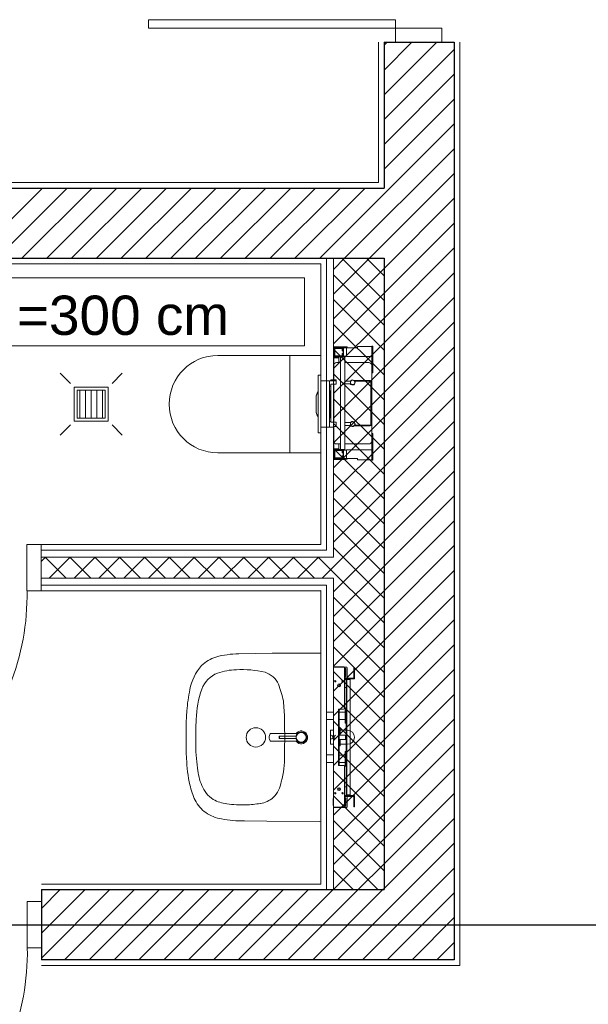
# Model space of a CAD drawing. Header units: metres. Extents: x -10951 to 10441, y -17253 to 1447.
# Tile 41 of 54: x -8213 to -8010, y -14333 to -13982. Entities that reach past the tile are written whole.
import ezdxf
from ezdxf.enums import TextEntityAlignment as Align

# ---------------------------------------------------------------- set-up
doc = ezdxf.new("R2010")
doc.units = ezdxf.units.M
doc.header["$MEASUREMENT"] = 0
doc.linetypes.add('ACAD_ISO02W100', pattern=[15, 12, -3])
doc.linetypes.add('DASHDOT', pattern=[25.4, 12.7, -6.35, 0, -6.35])
doc.layers.get('0').update_dxf_attribs({"color": 8})
for name, color, linetype, lineweight in [('#elektryczne', 8, 'Continuous', 20), ('A_DRZWI', 8, 'Continuous', 5), ('A_HACZE', 8, 'Continuous', 5), ('A_OSIE', 8, 'Continuous', 13), ('A_OZACZENIE DRZWI', 8, 'Continuous', 13), ('A_OZNACZENIA OKIEN', 8, 'Continuous', 13), ('A_PROJEKTOWANE ŚCIANY MUROWANE NOŚNE', 8, 'Continuous', 30), ('A_SCIANY DZIALOWE GK', 8, 'Continuous', 5), ('A_TYNK', 8, 'Continuous', 5), ('A_WYMIARY WEWNETRZNE', 8, 'Continuous', 18), ('A_WYPOSAZENIE', 8, 'Continuous', 5), ('A_WYPOSAŻENIE SANITARNE', 8, 'Continuous', 5), ('EB_UZIEMIENIE', 1, 'ACAD_ISO02W100', 30), ('GEB-BEZUG', 8, 'Continuous', 25)]:
    doc.layers.add(name, color=color, linetype=linetype, lineweight=lineweight)
doc.styles.add('ARIAL', font='arial.ttf')
doc.styles.add('m1_romans', font='romans.shx', dxfattribs={"width": 0.8})

# ---------------------------------------------------------------- blocks, each defined once
blk = doc.blocks.new('Einfügepunkt')
at = {"layer": 'GEB-BEZUG'}
for p, q in [((-7.1, -7.1), (7.1, 7.1)), ((-7.1, 7.1), (7.1, -7.1))]:
    blk.add_line(p, q, dxfattribs=at)
blk = doc.blocks.new('podkład')
at = {"color": 8, "linetype": 'Continuous'}
for p, q in [((12530.5, -1308.55), (12530.09, -1308.91)), ((12530.99, -1308.29), (12530.5, -1308.55)), ((12531.13, -1308.66), (12530.72, -1308.87)), ((12531.52, -1308.16), (12530.99, -1308.29)), ((12531.52, -1308.6), (12531.1, -1308.74)), ((12531.52, -1308.62), (12531.11, -1308.76)), ((12531.57, -1308.55), (12531.13, -1308.66)), ((12532.08, -1308.16), (12531.52, -1308.16)), ((12531.91, -1308.55), (12531.52, -1308.6)), ((12531.91, -1308.58), (12531.52, -1308.62)), ((12532.03, -1308.55), (12531.57, -1308.55)), ((12532.33, -1308.6), (12531.91, -1308.55)), ((12532.32, -1308.63), (12531.91, -1308.58)), ((12532.61, -1308.29), (12532.08, -1308.16)), ((12532.72, -1308.76), (12532.32, -1308.63)), ((12532.73, -1308.74), (12532.33, -1308.6)), ((12533.1, -1308.55), (12532.61, -1308.29)), ((12533.52, -1308.91), (12533.1, -1308.55)), ((12520.42, -1310.07), (12520.39, -1310.43)), ((12520.39, -1310.43), (12520.42, -1310.79)), ((12520.49, -1309.73), (12520.42, -1310.07)), ((12520.42, -1310.79), (12520.49, -1311.13)), ((12520.6, -1309.44), (12520.49, -1309.73)), ((12520.49, -1311.13), (12520.6, -1311.42)), ((12520.74, -1309.22), (12520.6, -1309.44)), ((12520.6, -1311.42), (12520.74, -1311.64)), ((12520.91, -1309.08), (12520.74, -1309.22)), ((12520.74, -1311.64), (12520.91, -1311.78)), ((12521.09, -1309.03), (12520.91, -1309.08)), ((12520.91, -1311.78), (12521.09, -1311.83)), ((12521.2, -1309.03), (12521.09, -1309.03)), ((12521.09, -1311.83), (12521.2, -1311.83)), ((12530.26, -1309.03), (12521.2, -1309.03)), ((12521.2, -1311.83), (12530.26, -1311.83)), ((12524.04, -1309.99), (12524.02, -1310.02)), ((12524.02, -1310.02), (12524.02, -1310.15)), ((12524.02, -1310.02), (12524.02, -1310.02)), ((12524.02, -1310.15), (12524.02, -1310.29)), ((12524.02, -1310.29), (12524.02, -1310.43)), ((12524.02, -1310.43), (12524.02, -1310.56)), ((12524.02, -1310.56), (12524.02, -1310.7)), ((12524.02, -1310.7), (12524.02, -1310.83)), ((12524.02, -1310.83), (12524.02, -1310.84)), ((12524.02, -1310.84), (12524.04, -1310.86)), ((12524.06, -1309.98), (12524.04, -1309.99)), ((12524.05, -1310.01), (12524.04, -1310.02)), ((12524.04, -1310.03), (12524.04, -1310.02)), ((12524.04, -1310.03), (12524.04, -1310.15)), ((12524.04, -1310.15), (12524.04, -1310.29)), ((12524.04, -1310.29), (12524.04, -1310.43)), ((12524.04, -1310.43), (12524.04, -1310.56)), ((12524.04, -1310.56), (12524.04, -1310.7)), ((12524.04, -1310.7), (12524.04, -1310.82)), ((12524.04, -1310.83), (12524.04, -1310.82)), ((12524.04, -1310.83), (12524.05, -1310.84)), ((12524.04, -1310.86), (12524.06, -1310.87)), ((12524.07, -1310), (12524.05, -1310.01)), ((12524.05, -1310.84), (12524.07, -1310.85)), ((12524.09, -1309.98), (12524.06, -1309.98)), ((12524.06, -1310.87), (12524.09, -1310.87)), ((12524.09, -1310), (12524.07, -1310)), ((12524.07, -1310.85), (12524.09, -1310.85)), ((12529.24, -1309.98), (12524.09, -1309.98)), ((12529.24, -1309.98), (12524.09, -1309.98)), ((12524.09, -1310), (12529.24, -1310)), ((12529.24, -1310.85), (12524.09, -1310.85)), ((12524.09, -1310.87), (12529.24, -1310.87)), ((12524.09, -1310.87), (12529.24, -1310.87)), ((12529.77, -1309.98), (12529.24, -1309.98)), ((12529.77, -1309.98), (12529.24, -1309.98)), ((12529.77, -1310), (12529.24, -1310)), ((12529.24, -1310.85), (12529.77, -1310.85)), ((12529.24, -1310.87), (12529.77, -1310.88)), ((12529.24, -1310.87), (12529.77, -1310.87)), ((12529.9, -1309.98), (12529.77, -1309.98)), ((12529.9, -1309.98), (12529.77, -1309.98)), ((12529.77, -1310), (12529.9, -1310)), ((12529.9, -1310.85), (12529.77, -1310.85)), ((12529.77, -1310.88), (12529.9, -1310.87)), ((12529.77, -1310.87), (12529.9, -1310.87)), ((12530.01, -1309.96), (12529.9, -1309.98)), ((12530.01, -1309.96), (12529.9, -1309.98)), ((12530.02, -1309.99), (12529.9, -1310)), ((12529.9, -1310.85), (12530.02, -1310.87)), ((12529.9, -1310.87), (12530.01, -1310.89)), ((12530.01, -1310.89), (12529.9, -1310.87)), ((12530.12, -1309.55), (12529.99, -1309.87)), ((12530, -1309.83), (12529.99, -1309.86)), ((12529.99, -1311), (12530.12, -1311.31)), ((12529.99, -1311), (12530, -1311.04)), ((12530.09, -1308.91), (12530, -1309.03)), ((12530.12, -1309.55), (12530, -1309.83)), ((12530.09, -1309.89), (12530, -1309.96)), ((12530, -1310.89), (12530.09, -1310.97)), ((12530, -1311.04), (12530.12, -1311.32)), ((12530, -1311.83), (12530.09, -1311.95)), ((12530.1, -1309.9), (12530.01, -1309.96)), ((12530.01, -1310.89), (12530.1, -1310.96)), ((12530.11, -1309.91), (12530.02, -1309.99)), ((12530.02, -1310.87), (12530.11, -1310.94)), ((12530.15, -1309.78), (12530.09, -1309.89)), ((12530.09, -1310.97), (12530.15, -1311.07)), ((12530.09, -1311.95), (12530.5, -1312.32)), ((12530.16, -1309.79), (12530.1, -1309.9)), ((12530.1, -1310.96), (12530.16, -1311.06)), ((12530.17, -1309.81), (12530.11, -1309.91)), ((12530.11, -1310.94), (12530.17, -1311.05)), ((12530.12, -1309.55), (12530.38, -1309.17)), ((12530.14, -1309.51), (12530.12, -1309.55)), ((12530.38, -1311.69), (12530.12, -1311.31)), ((12530.12, -1311.32), (12530.14, -1311.36)), ((12530.15, -1309.5), (12530.14, -1309.51)), ((12530.14, -1311.36), (12530.15, -1311.36)), ((12530.15, -1309.79), (12530.2, -1309.68)), ((12530.2, -1309.68), (12530.15, -1309.78)), ((12530.2, -1309.68), (12530.15, -1309.79)), ((12530.2, -1311.17), (12530.15, -1311.06)), ((12530.15, -1311.06), (12530.2, -1311.17)), ((12530.15, -1311.07), (12530.2, -1311.17)), ((12530.2, -1309.68), (12530.16, -1309.79)), ((12530.16, -1311.06), (12530.2, -1311.17)), ((12530.22, -1309.69), (12530.17, -1309.81)), ((12530.17, -1311.05), (12530.22, -1311.16)), ((12530.43, -1309.28), (12530.2, -1309.68)), ((12530.43, -1309.29), (12530.2, -1309.68)), ((12530.43, -1309.29), (12530.2, -1309.68)), ((12530.2, -1311.17), (12530.43, -1311.56)), ((12530.2, -1311.17), (12530.43, -1311.57)), ((12530.2, -1311.17), (12530.43, -1311.56)), ((12530.45, -1309.31), (12530.22, -1309.69)), ((12530.22, -1311.16), (12530.45, -1311.54)), ((12530.38, -1309.03), (12530.26, -1309.03)), ((12530.26, -1311.83), (12530.38, -1311.83)), ((12530.72, -1308.87), (12530.38, -1309.17)), ((12530.46, -1309.02), (12530.38, -1309.03)), ((12530.38, -1311.69), (12530.72, -1312)), ((12530.38, -1311.83), (12530.46, -1311.84)), ((12530.73, -1308.99), (12530.43, -1309.28)), ((12530.73, -1309.01), (12530.43, -1309.29)), ((12530.43, -1311.56), (12530.73, -1311.84)), ((12530.43, -1311.57), (12530.73, -1311.87)), ((12530.75, -1309.02), (12530.45, -1309.31)), ((12530.45, -1311.54), (12530.75, -1311.83)), ((12530.54, -1308.99), (12530.46, -1309.02)), ((12530.46, -1311.84), (12530.54, -1311.87)), ((12530.61, -1308.95), (12530.54, -1308.99)), ((12530.54, -1311.87), (12530.61, -1311.91)), ((12530.72, -1308.87), (12530.55, -1309)), ((12530.55, -1311.86), (12530.72, -1312)), ((12530.72, -1308.87), (12530.61, -1308.95)), ((12530.61, -1311.91), (12530.72, -1312)), ((12530.72, -1312), (12531.13, -1312.21)), ((12531.1, -1308.74), (12530.73, -1308.99)), ((12531.1, -1308.74), (12530.73, -1308.98)), ((12531.1, -1308.74), (12530.73, -1308.99)), ((12531.1, -1308.74), (12530.73, -1309)), ((12531.1, -1308.74), (12530.73, -1309.01)), ((12531.1, -1308.74), (12530.73, -1308.98)), ((12530.73, -1311.84), (12531.1, -1312.11)), ((12530.73, -1311.85), (12531.1, -1312.11)), ((12530.73, -1311.86), (12531.1, -1312.11)), ((12530.73, -1311.87), (12531.1, -1312.11)), ((12530.73, -1311.88), (12531.1, -1312.11)), ((12531.11, -1308.76), (12530.75, -1309.02)), ((12530.75, -1311.83), (12531.11, -1312.09)), ((12531.1, -1312.11), (12531.52, -1312.25)), ((12531.11, -1312.09), (12531.52, -1312.23)), ((12532.32, -1312.23), (12532.72, -1312.09)), ((12532.33, -1312.25), (12532.73, -1312.11)), ((12533.07, -1308.98), (12532.72, -1308.76)), ((12532.72, -1312.09), (12533.07, -1311.87)), ((12533.08, -1308.96), (12532.73, -1308.74)), ((12532.73, -1312.11), (12533.08, -1311.89)), ((12533.36, -1309.27), (12533.07, -1308.98)), ((12533.07, -1311.87), (12533.36, -1311.58)), ((12533.38, -1309.26), (12533.08, -1308.96)), ((12533.08, -1311.89), (12533.38, -1311.59)), ((12533.1, -1312.32), (12533.52, -1311.95)), ((12533.59, -1309.62), (12533.36, -1309.27)), ((12533.36, -1311.58), (12533.59, -1311.23)), ((12533.61, -1309.61), (12533.38, -1309.26)), ((12533.38, -1311.59), (12533.61, -1311.24)), ((12533.83, -1309.37), (12533.52, -1308.91)), ((12533.52, -1311.95), (12533.83, -1311.5)), ((12533.73, -1310.01), (12533.59, -1309.62)), ((12533.59, -1311.23), (12533.73, -1310.84)), ((12533.75, -1310.01), (12533.61, -1309.61)), ((12533.61, -1311.24), (12533.75, -1310.84)), ((12533.77, -1310.43), (12533.73, -1310.01)), ((12533.73, -1310.84), (12533.77, -1310.43)), ((12533.79, -1310.43), (12533.75, -1310.01)), ((12533.75, -1310.84), (12533.79, -1310.43)), ((12534.03, -1309.88), (12533.83, -1309.37)), ((12533.83, -1311.5), (12534.03, -1310.98)), ((12534.09, -1310.43), (12534.03, -1309.88)), ((12534.03, -1310.98), (12534.09, -1310.43)), ((12530.5, -1312.32), (12530.99, -1312.58)), ((12530.99, -1312.58), (12531.52, -1312.71)), ((12531.13, -1312.21), (12531.57, -1312.32)), ((12531.52, -1312.23), (12531.91, -1312.28)), ((12531.52, -1312.25), (12531.91, -1312.3)), ((12531.52, -1312.71), (12532.08, -1312.71)), ((12531.57, -1312.32), (12532.03, -1312.32)), ((12531.91, -1312.28), (12532.32, -1312.23)), ((12531.91, -1312.3), (12532.33, -1312.25)), ((12532.03, -1312.32), (12532.47, -1312.21)), ((12532.08, -1312.71), (12532.61, -1312.58)), ((12532.61, -1312.58), (12533.1, -1312.32))]:
    blk.add_line(p, q, dxfattribs=at)
at = {"layer": 'A_DRZWI', "color": 8, "ltscale": 2}
for points in [[(12477.42, -1057.7), (12477.42, -1054.7), (12565.42, -1054.7), (12565.42, -1057.7)], [(12581.92, -1057.7), (12581.92, -1062.7), (12565.42, -1062.7), (12565.42, -1057.7)], [(12439.19, -1241.7), (12434.19, -1241.7), (12434.19, -1258.2), (12439.19, -1258.2)], [(12439.3, -1368.95), (12434.3, -1368.95), (12434.3, -1385.45), (12439.3, -1385.45)]]:
    blk.add_lwpolyline(points, close=True, dxfattribs=at)
for centre in [(12347.89, -1259.85), (12348, -1387.11)]:
    blk.add_arc(centre, 86.32, 269.5362, 1.0989, dxfattribs=at)
at = {"layer": 'A_HACZE', "color": 8, "linetype": 'Continuous'}
for p, q in [((12580.07, -1062.7), (12561.3, -1081.47)), ((12571.23, -1062.7), (12561.3, -1072.63)), ((12562.39, -1062.7), (12561.3, -1063.79)), ((12586.3, -1065.31), (12561.3, -1090.31)), ((12586.3, -1074.14), (12561.3, -1099.14)), ((12586.3, -1082.98), (12561.3, -1107.98)), ((12586.3, -1091.82), (12538.42, -1139.7)), ((12586.3, -1100.66), (12547.26, -1139.7)), ((12586.3, -1109.5), (12556.1, -1139.7)), ((12439.68, -1114.7), (12414.68, -1139.7)), ((12448.52, -1114.7), (12423.52, -1139.7)), ((12457.36, -1114.7), (12432.36, -1139.7)), ((12466.2, -1114.7), (12441.2, -1139.7)), ((12475.04, -1114.7), (12450.04, -1139.7)), ((12483.88, -1114.7), (12458.88, -1139.7)), ((12492.71, -1114.7), (12467.71, -1139.7)), ((12501.55, -1114.7), (12476.55, -1139.7)), ((12510.39, -1114.7), (12485.39, -1139.7)), ((12519.23, -1114.7), (12494.23, -1139.7)), ((12528.07, -1114.7), (12503.07, -1139.7)), ((12536.91, -1114.7), (12511.91, -1139.7)), ((12545.75, -1114.7), (12520.75, -1139.7)), ((12554.59, -1114.7), (12529.59, -1139.7)), ((12586.3, -1118.34), (12561.3, -1143.34)), ((12586.3, -1127.18), (12561.3, -1152.18)), ((12586.3, -1136.02), (12561.3, -1161.02)), ((12556.1, -1139.7), (12543.3, -1152.5)), ((12547.26, -1139.7), (12543.3, -1143.66)), ((12561.3, -1154.76), (12546.24, -1139.7)), ((12561.3, -1145.92), (12555.08, -1139.7)), ((12561.3, -1143.34), (12543.3, -1161.34)), ((12561.3, -1163.6), (12543.3, -1145.6)), ((12586.3, -1144.86), (12561.3, -1169.86)), ((12561.3, -1152.18), (12543.3, -1170.18)), ((12586.3, -1153.69), (12561.3, -1178.69)), ((12561.3, -1172.44), (12543.3, -1154.44)), ((12561.3, -1161.02), (12543.3, -1179.02)), ((12561.3, -1181.27), (12543.3, -1163.27)), ((12586.3, -1162.53), (12561.3, -1187.53)), ((12561.3, -1169.86), (12543.3, -1187.86)), ((12586.3, -1171.37), (12561.3, -1196.37)), ((12561.3, -1190.11), (12543.3, -1172.11)), ((12561.3, -1178.69), (12543.3, -1196.69)), ((12561.3, -1198.95), (12543.3, -1180.95)), ((12586.3, -1180.21), (12561.3, -1205.21)), ((12561.3, -1187.53), (12543.3, -1205.53)), ((12586.3, -1189.05), (12561.3, -1214.05)), ((12561.3, -1207.79), (12543.3, -1189.79)), ((12561.3, -1196.37), (12543.3, -1214.37)), ((12561.3, -1216.63), (12543.3, -1198.63)), ((12586.3, -1197.89), (12561.3, -1222.89)), ((12561.3, -1205.21), (12543.3, -1223.21)), ((12586.3, -1206.73), (12561.3, -1231.73)), ((12561.3, -1225.47), (12543.3, -1207.47)), ((12561.3, -1214.05), (12543.3, -1232.05)), ((12561.3, -1234.31), (12543.3, -1216.31)), ((12586.3, -1215.57), (12561.3, -1240.57)), ((12561.3, -1222.89), (12543.3, -1240.89)), ((12586.3, -1224.41), (12561.3, -1249.41)), ((12561.3, -1243.15), (12543.3, -1225.15)), ((12561.3, -1231.73), (12539.33, -1253.7)), ((12561.3, -1251.99), (12543.3, -1233.99)), ((12586.3, -1233.24), (12561.3, -1258.24)), ((12561.3, -1240.57), (12543.3, -1258.57)), ((12561.3, -1260.82), (12543.3, -1242.82)), ((12586.3, -1242.08), (12561.3, -1267.08)), ((12440.76, -1246.2), (12439.19, -1247.77)), ((12448.11, -1253.7), (12440.61, -1246.2)), ((12449.6, -1246.2), (12442.1, -1253.7)), ((12456.95, -1253.7), (12449.45, -1246.2)), ((12458.44, -1246.2), (12450.94, -1253.7)), ((12465.79, -1253.7), (12458.29, -1246.2)), ((12467.28, -1246.2), (12459.78, -1253.7)), ((12474.63, -1253.7), (12467.13, -1246.2)), ((12476.12, -1246.2), (12468.62, -1253.7)), ((12483.47, -1253.7), (12475.97, -1246.2)), ((12484.96, -1246.2), (12477.46, -1253.7)), ((12492.3, -1253.7), (12484.8, -1246.2)), ((12493.8, -1246.2), (12486.3, -1253.7)), ((12501.14, -1253.7), (12493.64, -1246.2)), ((12502.64, -1246.2), (12495.14, -1253.7)), ((12509.98, -1253.7), (12502.48, -1246.2)), ((12511.47, -1246.2), (12503.97, -1253.7)), ((12518.82, -1253.7), (12511.32, -1246.2)), ((12520.31, -1246.2), (12512.81, -1253.7)), ((12527.66, -1253.7), (12520.16, -1246.2)), ((12529.15, -1246.2), (12521.65, -1253.7)), ((12536.5, -1253.7), (12529, -1246.2)), ((12537.99, -1246.2), (12530.49, -1253.7)), ((12561.3, -1269.66), (12537.84, -1246.2)), ((12561.3, -1249.41), (12543.3, -1267.41)), ((12586.3, -1250.92), (12561.3, -1275.92)), ((12439.27, -1253.7), (12439.19, -1253.62)), ((12561.3, -1258.24), (12543.3, -1276.24)), ((12561.3, -1278.5), (12543.3, -1260.5)), ((12586.3, -1259.76), (12561.3, -1284.76)), ((12561.3, -1267.08), (12543.3, -1285.08)), ((12561.3, -1287.34), (12543.3, -1269.34)), ((12586.3, -1268.6), (12561.3, -1293.6)), ((12561.3, -1275.92), (12543.3, -1293.92)), ((12561.3, -1296.18), (12543.3, -1278.18)), ((12586.3, -1277.44), (12561.3, -1302.44)), ((12561.3, -1284.76), (12543.3, -1302.76)), ((12561.3, -1305.02), (12543.3, -1287.02)), ((12586.3, -1286.28), (12561.3, -1311.28)), ((12561.3, -1293.6), (12543.3, -1311.6)), ((12561.3, -1313.86), (12543.3, -1295.86)), ((12586.3, -1295.12), (12561.3, -1320.12)), ((12561.3, -1302.44), (12543.3, -1320.44)), ((12561.3, -1322.7), (12543.3, -1304.7)), ((12586.3, -1303.95), (12561.3, -1328.95)), ((12561.3, -1311.28), (12543.3, -1329.28)), ((12561.3, -1331.53), (12543.3, -1313.53)), ((12586.3, -1312.79), (12561.3, -1337.79)), ((12561.3, -1320.12), (12543.3, -1338.12)), ((12561.3, -1340.37), (12543.3, -1322.37)), ((12586.3, -1321.63), (12561.3, -1346.63)), ((12561.3, -1328.95), (12543.3, -1346.95)), ((12561.3, -1349.21), (12543.3, -1331.21)), ((12586.3, -1330.47), (12561.3, -1355.47)), ((12561.3, -1337.79), (12543.3, -1355.79)), ((12561.3, -1358.05), (12543.3, -1340.05)), ((12586.3, -1339.31), (12561.3, -1364.31)), ((12561.3, -1346.63), (12543.3, -1364.63)), ((12559.11, -1364.7), (12543.3, -1348.89)), ((12586.3, -1348.15), (12544.75, -1389.7)), ((12550.27, -1364.7), (12543.3, -1357.73)), ((12561.3, -1355.47), (12552.07, -1364.7)), ((12586.3, -1356.99), (12553.59, -1389.7)), ((12463.68, -1364.7), (12439.3, -1389.08)), ((12454.85, -1364.7), (12439.3, -1380.24)), ((12446.01, -1364.7), (12439.3, -1371.41)), ((12472.52, -1364.7), (12447.52, -1389.7)), ((12481.36, -1364.7), (12456.36, -1389.7)), ((12490.2, -1364.7), (12465.2, -1389.7)), ((12499.04, -1364.7), (12474.04, -1389.7)), ((12507.88, -1364.7), (12482.88, -1389.7)), ((12516.72, -1364.7), (12491.72, -1389.7)), ((12525.56, -1364.7), (12500.56, -1389.7)), ((12534.4, -1364.7), (12509.4, -1389.7)), ((12543.23, -1364.7), (12518.23, -1389.7)), ((12552.07, -1364.7), (12527.07, -1389.7)), ((12560.91, -1364.7), (12535.91, -1389.7)), ((12561.3, -1364.31), (12560.91, -1364.7)), ((12586.3, -1365.83), (12562.43, -1389.7)), ((12586.3, -1374.67), (12571.27, -1389.7)), ((12586.3, -1383.5), (12580.11, -1389.7))]:
    blk.add_line(p, q, dxfattribs=at)
at = {"layer": 'A_OSIE', "color": 8, "linetype": 'DASHDOT', "ltscale": 5}
blk.add_line((14256.99, -1377.2), (10108.73, -1377.2), dxfattribs=at)
at = {"layer": 'A_PROJEKTOWANE ŚCIANY MUROWANE NOŚNE', "color": 8}
for p, q in [((12561.3, -1062.7), (12561.3, -1114.7)), ((12561.3, -1062.7), (12586.31, -1062.7)), ((12586.3, -1062.7), (12586.3, -1112.84)), ((12561.3, -1064.07), (12561.3, -1112.84)), ((12586.3, -1064.07), (12586.3, -1152.04)), ((12073.8, -1114.7), (12561.3, -1114.7)), ((12323.54, -1139.7), (12561.3, -1139.7)), ((12561.3, -1139.7), (12561.3, -1364.7)), ((12586.3, -1144.53), (12586.3, -1389.7)), ((12439.3, -1364.7), (12561.3, -1364.7)), ((12439.3, -1364.7), (12439.3, -1389.71)), ((12586.3, -1389.7), (12439.3, -1389.7))]:
    blk.add_line(p, q, dxfattribs=at)
at = {"layer": 'A_SCIANY DZIALOWE GK', "color": 8}
for p, q in [((12540.8, -1243.7), (12540.8, -1139.7)), ((12543.3, -1139.7), (12543.3, -1246.2)), ((12540.8, -1243.7), (12439.19, -1243.7)), ((12543.3, -1246.2), (12439.19, -1246.2)), ((12543.3, -1253.7), (12439.19, -1253.7)), ((12543.3, -1253.7), (12543.3, -1364.7)), ((12540.8, -1256.2), (12439.19, -1256.2)), ((12540.8, -1256.2), (12540.8, -1364.7))]:
    blk.add_line(p, q, dxfattribs=at)
at = {"layer": 'A_TYNK', "color": 8}
for p, q in [((12559.3, -1062.7), (12559.3, -1112.7)), ((12588.3, -1062.7), (12588.3, -1391.7)), ((12588.3, -1062.7), (12588.3, -1391.7)), ((12559.3, -1112.7), (12075.8, -1112.7)), ((12538.8, -1141.7), (12325.54, -1141.7)), ((12538.8, -1241.7), (12538.8, -1141.7)), ((12439.19, -1241.7), (12538.8, -1241.7)), ((12538.8, -1258.1), (12434.21, -1258.22)), ((12538.8, -1362.7), (12538.8, -1258.1)), ((12439.3, -1362.7), (12538.8, -1362.7)), ((12439.3, -1391.7), (12588.3, -1391.7))]:
    blk.add_line(p, q, dxfattribs=at)
at = {"layer": 'A_TYNK', "color": 8, "linetype": 'Continuous'}
for p, q in [((12538.8, -1141.7), (12325.54, -1141.7)), ((12538.8, -1241.7), (12538.8, -1141.7)), ((12439.19, -1241.7), (12538.8, -1241.7)), ((12439.19, -1258.2), (12538.8, -1258.2)), ((12538.8, -1258.2), (12538.8, -1362.7)), ((12538.8, -1362.7), (12439.3, -1362.7))]:
    blk.add_line(p, q, dxfattribs=at)
at = {"layer": 'A_WYMIARY WEWNETRZNE', "color": 8, "linetype": 'Continuous'}
for p, q in [((12336, -1146.68), (12532.98, -1146.68)), ((12532.98, -1146.68), (12532.98, -1170.91)), ((12532.98, -1170.91), (12336, -1170.91))]:
    blk.add_line(p, q, dxfattribs=at)
at = {"layer": 'A_WYPOSAZENIE', "color": 8}
blk.add_line((12527.8, -1209.05), (12527.8, -1174.35), dxfattribs=at)
blk.add_lwpolyline([(12502.15, -1209.05), (12538.8, -1209.05), (12538.8, -1174.35), (12502.15, -1174.35)], dxfattribs=at)
blk.add_arc((12502.15, -1191.7), 17.35, 90, 270, dxfattribs=at)
at = {"layer": 'A_WYPOSAŻENIE SANITARNE', "color": 8, "lineweight": 9}
for p, q in [((12543.36, -1171.33), (12543.36, -1180.83)), ((12548.16, -1171.33), (12543.36, -1171.33)), ((12543.4, -1171.36), (12543.4, -1174.86)), ((12546.9, -1171.36), (12543.4, -1171.36)), ((12543.55, -1171.51), (12543.55, -1174.71)), ((12546.75, -1171.51), (12543.55, -1171.51)), ((12543.6, -1171.66), (12543.6, -1174.66)), ((12546.6, -1171.66), (12543.6, -1171.66)), ((12543.8, -1171.86), (12546.4, -1171.86)), ((12543.8, -1174.46), (12543.8, -1171.86)), ((12546.4, -1171.86), (12546.4, -1172.66)), ((12546.6, -1172.66), (12546.6, -1171.66)), ((12546.75, -1174.71), (12546.75, -1171.51)), ((12546.9, -1174.86), (12546.9, -1171.36)), ((12547.9, -1171.61), (12546.9, -1171.61)), ((12547.9, -1171.61), (12547.9, -1174.71)), ((12547.9, -1171.61), (12551.9, -1171.61)), ((12548.16, -1171.61), (12548.16, -1171.33)), ((12551.9, -1171.21), (12556.9, -1171.21)), ((12551.9, -1171.61), (12551.9, -1171.21)), ((12557.3, -1171.06), (12556.9, -1171.06)), ((12556.9, -1171.06), (12556.9, -1180.56)), ((12557.3, -1171.06), (12557.3, -1180.56)), ((12543.4, -1174.86), (12546.9, -1174.86)), ((12543.4, -1175.16), (12543.4, -1174.86)), ((12543.4, -1177.86), (12543.4, -1175.16)), ((12545.2, -1175.16), (12543.4, -1175.16)), ((12543.55, -1174.71), (12546.75, -1174.71)), ((12543.6, -1174.66), (12546.6, -1174.66)), ((12546.4, -1174.46), (12543.8, -1174.46)), ((12545.2, -1176.86), (12545.2, -1174.86)), ((12545.8, -1207.86), (12545.8, -1174.86)), ((12546.4, -1172.66), (12546.6, -1172.66)), ((12546.4, -1173.66), (12546.4, -1174.46)), ((12546.6, -1173.66), (12546.4, -1173.66)), ((12546.6, -1174.66), (12546.6, -1173.66)), ((12547.9, -1174.61), (12546.9, -1174.61)), ((12547.4, -1174.86), (12546.9, -1174.86)), ((12547.4, -1183.46), (12547.4, -1174.86)), ((12547.9, -1174.71), (12556.9, -1174.71)), ((12556.9, -1174.71), (12556.9, -1175.86)), ((12543.4, -1183.06), (12543.4, -1177.86)), ((12544.4, -1176.86), (12545.8, -1176.86)), ((12547.4, -1176.86), (12555.9, -1176.86)), ((12556.9, -1177.86), (12556.9, -1175.86)), ((12556.9, -1177.86), (12556.9, -1183.76)), ((12537.8, -1181.65), (12537.8, -1181.61)), ((12537.8, -1182.25), (12537.8, -1181.65)), ((12537.8, -1201.15), (12537.8, -1182.25)), ((12538.8, -1181.41), (12538, -1181.41)), ((12538.8, -1181.45), (12538.8, -1181.41)), ((12538.8, -1181.45), (12538.8, -1182.25)), ((12538.8, -1201.15), (12538.8, -1182.25)), ((12543.36, -1180.83), (12543.4, -1180.83)), ((12557.3, -1180.56), (12556.9, -1180.56)), ((12539.24, -1183.36), (12538.8, -1183.36)), ((12539.27, -1183.33), (12539.22, -1183.38)), ((12544.3, -1183.33), (12539.27, -1183.33)), ((12539.27, -1183.33), (12539.27, -1183.38)), ((12541.9, -1183.39), (12541.9, -1183.38)), ((12541.9, -1183.39), (12541.9, -1183.69)), ((12541.9, -1199.7), (12541.9, -1183.69)), ((12541.9, -1185.33), (12542.4, -1185.33)), ((12542.4, -1183.06), (12543.4, -1183.06)), ((12542.4, -1183.33), (12542.4, -1183.06)), ((12542.4, -1198.16), (12542.4, -1184.56)), ((12542.4, -1184.56), (12543.4, -1184.56)), ((12544.3, -1183.06), (12543.4, -1183.06)), ((12543.4, -1183.06), (12543.4, -1183.33)), ((12543.4, -1184.56), (12544.3, -1184.56)), ((12543.4, -1198.16), (12543.4, -1184.56)), ((12544.3, -1184.56), (12544.3, -1183.06)), ((12547.3, -1183.46), (12547.3, -1184.46)), ((12549.09, -1183.46), (12547.3, -1183.46)), ((12547.3, -1184.46), (12549.09, -1184.46)), ((12547.4, -1198.26), (12547.4, -1184.46)), ((12550.7, -1183.26), (12550.7, -1183.28)), ((12556.4, -1183.26), (12550.7, -1183.26)), ((12550.7, -1183.43), (12550.7, -1183.56)), ((12550.7, -1183.56), (12550.79, -1183.56)), ((12550.91, -1183.56), (12556.6, -1183.56)), ((12556.6, -1183.56), (12556.6, -1199.16)), ((12556.9, -1198.96), (12556.9, -1183.76)), ((12542.1, -1186.93), (12541.9, -1186.93)), ((12542.4, -1186.93), (12542.1, -1186.93)), ((12542.1, -1186.93), (12542.1, -1196.53)), ((12542.1, -1186.93), (12542.1, -1196.53)), ((12537.1, -1189.56), (12537.1, -1189.49)), ((12537.1, -1189.59), (12537.1, -1189.56)), ((12537.1, -1193.87), (12537.1, -1189.59)), ((12537.1, -1193.9), (12537.1, -1193.87)), ((12537.1, -1193.97), (12537.1, -1193.9)), ((12541.9, -1199.84), (12538.8, -1199.84)), ((12541.9, -1199.89), (12538.8, -1199.89)), ((12539.15, -1199.89), (12539.17, -1199.91)), ((12539.17, -1199.89), (12539.17, -1199.91)), ((12539.17, -1199.91), (12543.4, -1199.91)), ((12541.9, -1196.53), (12542.1, -1196.53)), ((12542.4, -1197.91), (12541.9, -1197.91)), ((12541.9, -1199.7), (12541.9, -1199.84)), ((12541.9, -1199.84), (12541.9, -1199.89)), ((12542.1, -1196.53), (12542.4, -1196.53)), ((12542.4, -1198.16), (12543.4, -1198.16)), ((12543.4, -1198.16), (12544.3, -1198.16)), ((12543.4, -1204.86), (12543.4, -1199.66)), ((12544.3, -1199.66), (12543.4, -1199.66)), ((12544.3, -1199.66), (12544.3, -1198.16)), ((12547.3, -1199.26), (12547.3, -1198.26)), ((12547.3, -1198.26), (12549.09, -1198.26)), ((12549.09, -1199.26), (12547.3, -1199.26)), ((12547.4, -1207.86), (12547.4, -1199.26)), ((12550.79, -1199.16), (12550.7, -1199.16)), ((12550.7, -1199.16), (12550.7, -1199.28)), ((12550.7, -1199.43), (12550.7, -1199.46)), ((12550.7, -1199.46), (12556.4, -1199.46)), ((12556.6, -1199.16), (12550.91, -1199.16)), ((12556.9, -1198.96), (12556.9, -1204.86)), ((12537.8, -1201.75), (12537.8, -1201.15)), ((12538.8, -1201.95), (12538, -1201.95)), ((12538.8, -1201.15), (12538.8, -1201.95)), ((12557.3, -1202.16), (12556.9, -1202.16)), ((12556.9, -1202.16), (12556.9, -1211.66)), ((12557.3, -1202.16), (12557.3, -1211.66)), ((12543.4, -1207.56), (12543.4, -1204.86)), ((12545.8, -1205.86), (12544.4, -1205.86)), ((12545.2, -1207.86), (12545.2, -1205.86)), ((12555.9, -1205.86), (12547.4, -1205.86)), ((12556.9, -1206.86), (12556.9, -1204.86)), ((12556.9, -1206.86), (12556.9, -1208.01)), ((12543.4, -1207.56), (12545.2, -1207.56)), ((12543.4, -1207.86), (12543.4, -1207.56)), ((12543.4, -1207.86), (12543.4, -1211.36)), ((12546.9, -1207.86), (12543.4, -1207.86)), ((12543.55, -1208.01), (12543.55, -1211.21)), ((12546.75, -1208.01), (12543.55, -1208.01)), ((12543.6, -1208.06), (12543.6, -1211.06)), ((12546.6, -1208.06), (12543.6, -1208.06)), ((12543.8, -1210.86), (12543.8, -1208.26)), ((12543.8, -1208.26), (12546.4, -1208.26)), ((12546.4, -1208.26), (12546.4, -1209.06)), ((12546.4, -1209.06), (12546.6, -1209.06)), ((12546.4, -1210.06), (12546.4, -1210.86)), ((12546.6, -1210.06), (12546.4, -1210.06)), ((12546.6, -1209.06), (12546.6, -1208.06)), ((12546.6, -1211.06), (12546.6, -1210.06)), ((12546.75, -1211.21), (12546.75, -1208.01)), ((12547.4, -1207.86), (12546.9, -1207.86)), ((12546.9, -1211.36), (12546.9, -1207.86)), ((12547.9, -1208.11), (12546.9, -1208.11)), ((12547.9, -1208.01), (12556.9, -1208.01)), ((12547.9, -1211.11), (12547.9, -1208.01)), ((12543.4, -1211.36), (12546.9, -1211.36)), ((12543.55, -1211.21), (12546.75, -1211.21)), ((12543.6, -1211.06), (12546.6, -1211.06)), ((12546.4, -1210.86), (12543.8, -1210.86)), ((12547.9, -1211.11), (12546.9, -1211.11)), ((12547.2, -1211.11), (12546.9, -1211.11)), ((12546.9, -1211.36), (12546.95, -1211.36)), ((12546.95, -1211.36), (12547.2, -1211.11)), ((12547.05, -1211.26), (12548.2, -1211.26)), ((12547.9, -1211.11), (12551.9, -1211.11)), ((12548.2, -1211.26), (12548.2, -1211.11)), ((12551.9, -1211.11), (12551.9, -1211.51)), ((12551.9, -1211.51), (12556.9, -1211.51)), ((12557.3, -1211.66), (12556.9, -1211.66))]:
    blk.add_line(p, q, dxfattribs=at)
at = {"layer": 'A_WYPOSAŻENIE SANITARNE', "color": 8}
for p, q in [((12453.04, -1196.7), (12453.04, -1186.7)), ((12455.04, -1196.7), (12455.04, -1186.7)), ((12457.04, -1196.7), (12457.04, -1186.7)), ((12459.04, -1196.7), (12459.04, -1186.7)), ((12461.04, -1196.7), (12461.04, -1186.7))]:
    blk.add_line(p, q, dxfattribs=at)
at = {"layer": 'A_WYPOSAŻENIE SANITARNE', "color": 8, "ltscale": 25}
for p, q in [((12543.3, -1285.45), (12543.3, -1335.35)), ((12547.25, -1285.45), (12543.3, -1285.45)), ((12543.65, -1285.35), (12544.12, -1285.35)), ((12544.12, -1285.35), (12545.68, -1285.35)), ((12544.12, -1285.45), (12544.12, -1285.35)), ((12545.68, -1285.35), (12545.68, -1285.45)), ((12545.68, -1285.35), (12546.95, -1285.35)), ((12547.13, -1285.4), (12547.9, -1285.4)), ((12547.25, -1300), (12547.25, -1285.45)), ((12547.3, -1285.7), (12547.3, -1289)), ((12547.3, -1285.8), (12547.5, -1285.8)), ((12547.3, -1287.62), (12547.5, -1287.62)), ((12547.5, -1287.62), (12547.5, -1289.22)), ((12547.75, -1286.05), (12547.75, -1288.55)), ((12548.15, -1285.65), (12548.15, -1289.35)), ((12550.8, -1285.6), (12550.55, -1285.6)), ((12550.55, -1285.6), (12550.55, -1286.1)), ((12550.55, -1286.1), (12550.8, -1286.1)), ((12550.55, -1289.35), (12550.55, -1286.1)), ((12550.8, -1286.1), (12550.8, -1285.6)), ((12550.8, -1286.1), (12550.8, -1289.6)), ((12547.25, -1289.35), (12547.26, -1289.35)), ((12547.55, -1289.65), (12547.25, -1289.65)), ((12547.3, -1289.22), (12547.3, -1289)), ((12547.55, -1289.45), (12547.43, -1289.45)), ((12547.48, -1289.35), (12550.55, -1289.35)), ((12547.55, -1289.45), (12548, -1289.45)), ((12547.55, -1289.45), (12547.55, -1289.65)), ((12547.55, -1289.65), (12547.8, -1289.65)), ((12547.8, -1289.78), (12547.8, -1289.65)), ((12547.8, -1301.54), (12547.8, -1289.78)), ((12547.83, -1289.85), (12548.1, -1289.85)), ((12548, -1289.45), (12548, -1289.65)), ((12550.8, -1289.6), (12548, -1289.6)), ((12548, -1289.65), (12548, -1289.78)), ((12548.1, -1289.85), (12548.1, -1289.85)), ((12549.3, -1289.85), (12548.1, -1289.85)), ((12548.1, -1289.85), (12548.1, -1330.95)), ((12548.15, -1289.6), (12548.15, -1289.85)), ((12549.3, -1289.85), (12549.3, -1330.95)), ((12545.3, -1291.37), (12545.3, -1292.42)), ((12545.69, -1292.25), (12545.3, -1292.25)), ((12547.8, -1292.7), (12547.25, -1292.7)), ((12540.8, -1304.1), (12540.8, -1301.4)), ((12540.8, -1301.4), (12543.3, -1301.4)), ((12545.05, -1300.4), (12546.85, -1300.4)), ((12545.05, -1320.4), (12545.05, -1300.4)), ((12545.3, -1300.4), (12545.3, -1320.4)), ((12547.45, -1301.45), (12545.3, -1301.45)), ((12547.45, -1305.35), (12547.45, -1300.15)), ((12547.8, -1300.15), (12547.45, -1300.15)), ((12547.8, -1301.54), (12547.8, -1303.96)), ((12540.8, -1304.1), (12543.3, -1304.1)), ((12547.45, -1304.05), (12545.3, -1304.05)), ((12547.8, -1316.84), (12547.8, -1303.96)), ((12542.3, -1307.89), (12542.3, -1312.91)), ((12542.3, -1307.89), (12543.3, -1307.89)), ((12545.7, -1307.25), (12545.3, -1307.25)), ((12545.7, -1307.25), (12545.7, -1309.65)), ((12545.7, -1307.89), (12547.29, -1307.89)), ((12547.8, -1307.89), (12547.29, -1307.89)), ((12547.8, -1305.35), (12547.45, -1305.35)), ((12548.29, -1307.89), (12547.79, -1307.89)), ((12547.4, -1309.65), (12545.3, -1309.65)), ((12545.3, -1311.15), (12547.4, -1311.15)), ((12545.7, -1311.15), (12545.7, -1313.44)), ((12547.6, -1309.65), (12547.4, -1309.65)), ((12547.4, -1311.15), (12547.6, -1311.15)), ((12547.6, -1309.65), (12547.8, -1309.65)), ((12547.6, -1310.2), (12547.6, -1309.65)), ((12547.6, -1310.2), (12547.8, -1310.2)), ((12547.6, -1310.6), (12547.6, -1310.2)), ((12547.8, -1310.6), (12547.6, -1310.6)), ((12547.6, -1311.15), (12547.6, -1310.6)), ((12547.8, -1311.15), (12547.6, -1311.15)), ((12542.3, -1312.91), (12543.3, -1312.91)), ((12545.7, -1313.44), (12545.3, -1313.44)), ((12545.7, -1312.91), (12547.29, -1312.91)), ((12547.29, -1312.91), (12547.8, -1312.91)), ((12547.45, -1320.65), (12547.45, -1315.45)), ((12547.8, -1315.45), (12547.45, -1315.45)), ((12547.79, -1312.91), (12548.29, -1312.91)), ((12540.8, -1319.4), (12540.8, -1316.7)), ((12540.8, -1316.7), (12543.3, -1316.7)), ((12547.45, -1316.75), (12545.3, -1316.75)), ((12547.8, -1316.84), (12547.8, -1319.26)), ((12540.8, -1319.4), (12543.3, -1319.4)), ((12546.85, -1320.4), (12545.05, -1320.4)), ((12547.45, -1319.35), (12545.3, -1319.35)), ((12547.25, -1335.35), (12547.25, -1320.8)), ((12547.8, -1320.65), (12547.45, -1320.65)), ((12547.8, -1331.02), (12547.8, -1319.26)), ((12545.3, -1328.37), (12545.3, -1329.42)), ((12545.69, -1328.55), (12545.3, -1328.55)), ((12547.8, -1328.1), (12547.25, -1328.1)), ((12543.2, -1332.2), (12543.3, -1332.2)), ((12543.2, -1332.2), (12543.2, -1334.7)), ((12547.55, -1331.15), (12547.25, -1331.15)), ((12547.26, -1331.45), (12547.25, -1331.45)), ((12547.3, -1331.8), (12547.3, -1331.57)), ((12547.3, -1335.1), (12547.3, -1331.8)), ((12547.5, -1333.17), (12547.3, -1333.17)), ((12547.55, -1331.35), (12547.43, -1331.35)), ((12550.55, -1331.45), (12547.48, -1331.45)), ((12547.5, -1331.57), (12547.5, -1333.17)), ((12547.55, -1331.15), (12547.8, -1331.15)), ((12547.55, -1331.35), (12547.55, -1331.15)), ((12548, -1331.35), (12547.55, -1331.35)), ((12547.75, -1334.75), (12547.75, -1332.25)), ((12547.8, -1331.15), (12547.8, -1331.02)), ((12548.1, -1330.95), (12547.83, -1330.95)), ((12548, -1331.02), (12548, -1331.15)), ((12548, -1331.15), (12548, -1331.35)), ((12548, -1331.2), (12550.8, -1331.2)), ((12548.1, -1330.95), (12548.1, -1330.95)), ((12548.1, -1330.95), (12549.3, -1330.95)), ((12548.15, -1331.2), (12548.15, -1330.95)), ((12548.15, -1335.15), (12548.15, -1331.45)), ((12550.55, -1334.7), (12550.55, -1331.45)), ((12550.8, -1331.2), (12550.8, -1334.7)), ((12543.2, -1334.7), (12543.3, -1334.7)), ((12543.3, -1335.35), (12547.25, -1335.35)), ((12543.65, -1335.45), (12544.12, -1335.45)), ((12544.12, -1335.35), (12544.12, -1335.45)), ((12544.12, -1335.45), (12545.68, -1335.45)), ((12545.68, -1335.45), (12545.68, -1335.35)), ((12545.68, -1335.45), (12546.95, -1335.45)), ((12547.13, -1335.4), (12547.9, -1335.4)), ((12547.3, -1335), (12547.5, -1335)), ((12550.55, -1334.7), (12550.55, -1335.2)), ((12550.8, -1334.7), (12550.55, -1334.7)), ((12550.55, -1335.2), (12550.8, -1335.2)), ((12550.8, -1335.2), (12550.8, -1334.7))]:
    blk.add_line(p, q, dxfattribs=at)
at = {"layer": 'A_WYPOSAŻENIE SANITARNE', "color": 8, "lineweight": 5}
for points in [[(12446.04, -1180.7), (12449.63, -1184.28)], [(12468.04, -1180.7), (12464.46, -1184.28)], [(12451.04, -1197.7), (12463.04, -1197.7), (12463.04, -1185.7), (12451.04, -1185.7), (12451.04, -1197.7)], [(12446.04, -1202.7), (12449.63, -1199.11)], [(12468.04, -1202.7), (12464.46, -1199.11)]]:
    blk.add_lwpolyline(points, dxfattribs=at)
blk.add_lwpolyline([(12452.04, -1196.7), (12462.04, -1196.7), (12462.04, -1186.7), (12452.04, -1186.7)], close=True, dxfattribs=at)
at = {"layer": 'A_WYPOSAŻENIE SANITARNE', "color": 8, "lineweight": 9, "flags": 128}
blk.add_lwpolyline([(12537.1, -1193.9), (12537.1, -1193.92), (12537.1, -1193.95)], dxfattribs=at)
at = {"layer": 'A_WYPOSAŻENIE SANITARNE', "color": 8}
blk.add_lwpolyline([(12538.5, -1280.41), (12521.42, -1280.48), (12509.56, -1280.65, 0.063572), (12501.46, -1281.8, 0.125895), (12496.32, -1284.83, 0.132807), (12492.18, -1293.4, 0.036112), (12491.12, -1300.92, 0.02908), (12490.99, -1317.99, 0.042415), (12492.18, -1327.4, 0.0602), (12494.06, -1332.81, 0.124625), (12497.84, -1337.25, 0.106366), (12503.44, -1339.52, 0.048009), (12511.62, -1340.19), (12519.52, -1340.3), (12538.5, -1340.39, 0.393668), (12538.8, -1340.11), (12538.8, -1280.69, 0.4379)], format="xyb", close=True, dxfattribs=at)
at = {"layer": 'A_WYPOSAŻENIE SANITARNE', "color": 8, "ltscale": 25}
for centre, radius in [((12543.95, -1290.45), 0.235), ((12546.55, -1290.45), 0.235), ((12545.3, -1291.9), 0.525), ((12545.3, -1328.9), 0.525), ((12543.95, -1330.35), 0.235), ((12546.55, -1330.35), 0.235)]:
    blk.add_circle(centre, radius, dxfattribs=at)
at = {"layer": 'A_WYPOSAŻENIE SANITARNE', "color": 8}
for centre, radius in [((12515.68, -1310.43), 3.45), ((12531.8, -1310.43), 1.75)]:
    blk.add_circle(centre, radius, dxfattribs=at)
at = {"layer": 'A_WYPOSAŻENIE SANITARNE', "color": 8, "lineweight": 9}
for centre, radius, start, end in [((12544.4, -1177.86), 1, 90, 180), ((12555.9, -1177.86), 1, 0, 90), ((12538, -1181.61), 0.2, 89.9998, 179.9999), ((12549.09, -1183.76), 0.3, 45.0482, 90), ((12549.09, -1184.16), 0.3, 270, 314.9518), ((12550.1, -1183.96), 0.9, 48.1897, 152.734), ((12550.1, -1183.96), 0.8, 41.4096, 30), ((12550.1, -1183.96), 0.9, 207.266, 26.3878), ((12556.4, -1183.76), 0.5, 0, 90), ((12541.1, -1189.49), 4, 145.5885, 180), ((12540.51, -1189.53), 3.41, 142.6467, 180.5225), ((12540.49, -1189.55), 3.39, 142.5127, 180.557), ((12540.51, -1193.91), 3.41, 179.4571, 217.3947), ((12541.1, -1193.97), 4, 180, 180.6505), ((12541.1, -1193.97), 4, 183.5283, 214.4115), ((12540.14, -1194.15), 2.99, 191.7106, 218.4469), ((12549.09, -1198.56), 0.3, 45.0482, 90), ((12549.09, -1198.96), 0.3, 270, 314.9518), ((12550.1, -1198.76), 0.9, 333.6122, 152.734), ((12550.1, -1198.76), 0.8, 330, 318.5904), ((12550.1, -1198.76), 0.9, 207.266, 311.8103), ((12556.4, -1198.96), 0.5, 270, 0), ((12538, -1201.75), 0.2, 179.9998, 270.0006), ((12544.4, -1204.86), 1, 180, 270), ((12555.9, -1204.86), 1, 270, 0)]:
    blk.add_arc(centre, radius, start, end, dxfattribs=at)
at = {"layer": 'A_WYPOSAŻENIE SANITARNE', "color": 8}
for centre, radius, start, end in [((12505.65, -1296.71), 9.87, 111.5085, 159.1823), ((12508.99, -1307.41), 21.06, 90.716, 109.2936), ((12510.93, -1319.48), 33.2, 76.0692, 93.8028), ((12516.74, -1294.57), 7.64, 23.5439, 73.3806), ((12530.58, -1305.14), 36.18, 160.7445, 178.3178), ((12480.93, -1307.12), 45.56, 12.2473, 20.0306), ((12452.71, -1305.25), 73.16, 1.0216, 6.1098), ((12613.63, -1310.14), 119.37, 177.089, 180.8848), ((12198.06, -1311.26), 327.88, 0.1505, 1.2791), ((12566.71, -1312.22), 72.44, 179.8128, 187.3213), ((12198.06, -1309.54), 327.88, 358.7216, 359.8502), ((12492.76, -1317.62), 33.11, 344.9024, 1.3157), ((12519.84, -1318.39), 25.16, 186.9942, 201.4666), ((12505.73, -1324.04), 9.96, 200.9053, 238.4619), ((12514.44, -1324.58), 10.42, 315.2561, 350.8055), ((12506.89, -1321.42), 12.81, 240.1739, 262.9639), ((12516.02, -1325.1), 8.96, 277.9723, 310.5356), ((12510.82, -1293.93), 40.58, 262.2088, 271.8801), ((12511.13, -1298.5), 36, 271.6175, 279.8022)]:
    blk.add_arc(centre, radius, start, end, dxfattribs=at)
at = {"layer": 'A_WYPOSAŻENIE SANITARNE', "color": 8, "ltscale": 25}
for centre, radius, start, end in [((12543.65, -1285.7), 0.35, 90, 134.4153), ((12546.95, -1285.7), 0.35, 45.5847, 90), ((12546.95, -1285.7), 0.35, 360, 31.0027), ((12547.5, -1286.05), 0.25, 360, 90), ((12547.9, -1285.65), 0.25, 360, 90), ((12546.95, -1289), 0.35, 328.9973, 360), ((12547.1, -1289.22), 0.2, 318.5904, 360), ((12547.1, -1289.22), 0.4, 292.0243, 360), ((12547.5, -1288.55), 0.25, 270, 360), ((12546, -1302.75), 1.35, 74.3575, 105.6425), ((12546.85, -1300), 0.4, 270, 360), ((12546, -1302.75), 1.35, 254.3575, 285.6425), ((12548.29, -1310.4), 2.51, 270, 90), ((12546, -1318.05), 1.35, 74.3575, 105.6425), ((12546, -1318.05), 1.35, 254.3575, 285.6425), ((12546.85, -1320.8), 0.4, 360, 90), ((12547.1, -1331.57), 0.4, 360, 67.9757), ((12547.1, -1331.57), 0.2, 360, 41.4096), ((12546.95, -1331.8), 0.35, 360, 31.0027), ((12547.5, -1332.25), 0.25, 360, 90), ((12543.65, -1335.1), 0.35, 225.5847, 270), ((12546.95, -1335.1), 0.35, 270, 314.4153), ((12546.95, -1335.1), 0.35, 328.9973, 360), ((12547.5, -1334.75), 0.25, 270, 360), ((12547.9, -1335.15), 0.25, 270, 360)]:
    blk.add_arc(centre, radius, start, end, dxfattribs=at)
for points, knots in [([(12547.83, -1289.85), (12547.82, -1289.85), (12547.81, -1289.85), (12547.8, -1289.83), (12547.8, -1289.81), (12547.8, -1289.79), (12547.8, -1289.79), (12547.8, -1289.78)], [0.4279712, 0.4279712, 0.4279712, 0.4279712, 0.5060445, 0.5060445, 0.5841177, 0.5841177, 0.5965276, 0.5965276, 0.5965276, 0.5965276]), ([(12548, -1289.78), (12548, -1289.79), (12548, -1289.79), (12548, -1289.81), (12548, -1289.81), (12548.01, -1289.83), (12548.02, -1289.83), (12548.03, -1289.84), (12548.04, -1289.84), (12548.06, -1289.85), (12548.08, -1289.85), (12548.1, -1289.85), (12548.1, -1289.85), (12548.1, -1289.85)], [1.2872856, 1.2872856, 1.2872856, 1.2872856, 1.3095774, 1.3095774, 1.3458759, 1.3458759, 1.3821744, 1.3821744, 1.4265459, 1.4265459, 1.4783302, 1.4783302, 1.4813035, 1.4813035, 1.4813035, 1.4813035]), ([(12547.8, -1331.02), (12547.8, -1331.01), (12547.8, -1331.01), (12547.8, -1330.99), (12547.8, -1330.97), (12547.81, -1330.95), (12547.82, -1330.95), (12547.83, -1330.95)], [0.8733726, 0.8733726, 0.8733726, 0.8733726, 0.8857825, 0.8857825, 0.9638557, 0.9638557, 1.041929, 1.041929, 1.041929, 1.041929]), ([(12548.1, -1330.95), (12548.1, -1330.95), (12548.1, -1330.95), (12548.08, -1330.95), (12548.06, -1330.95), (12548.04, -1330.96), (12548.03, -1330.96), (12548.02, -1330.97), (12548.01, -1330.97), (12548, -1330.99), (12548, -1330.99), (12548, -1331.01), (12548, -1331.01), (12548, -1331.02)], [0.0488109, 0.0488109, 0.0488109, 0.0488109, 0.0517843, 0.0517843, 0.1035686, 0.1035686, 0.1479401, 0.1479401, 0.1842386, 0.1842386, 0.2205371, 0.2205371, 0.2428288, 0.2428288, 0.2428288, 0.2428288])]:
    blk.add_open_spline(points, degree=3, knots=knots, dxfattribs=at)
at = {"layer": 'A_WYPOSAŻENIE SANITARNE', "color": 8, "ltscale": 25, "extrusion": (0, 0, -1), "xscale": -0.1, "yscale": 0.1, "zscale": -0.1, "rotation": 90.0000000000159}
blk.add_blockref('Einfügepunkt', (-12543.3, -1310.4), dxfattribs=at)
at = {"layer": 'A_OZACZENIE DRZWI', "color": 8, "ltscale": 0.1, "style": 'm1_romans', "width": 0.8}
for rotation, p in [(98.4861, (12735.07, -773.13)), (360, (12573.8, -1012.7)), (90, (11565.29, -1150.14)), (90, (11872.29, -1150.14)), (90, (12230.03, -1245.64)), (90, (12385.87, -1249.44)), (90, (11565.29, -1370.89)), (90, (11872.29, -1370.89)), (90, (12230.03, -1370.89)), (90, (12389.3, -1370.89)), (90, (11748.79, -1556.15)), (90, (11986.6, -1556.15)), (90, (12389.3, -1556.15)), (360, (12235.05, -1664.2)), (360, (12235.05, -1880.2)), (90, (11745.78, -2001.94))]:
    blk.add_attdef('SZEROKOSC', text='', height=10, rotation=rotation, dxfattribs=at).set_placement(p, align=Align.BOTTOM_CENTER)
for rotation, p in [(98.4861, (12738.56, -773.47)), (360, (12572.95, -1016.09)), (90, (11568.68, -1150.99)), (90, (11875.68, -1150.99)), (90, (12233.42, -1246.49)), (90, (12389.27, -1250.29)), (90, (11568.68, -1371.74)), (90, (11875.68, -1371.74)), (90, (12233.42, -1371.74)), (90, (12392.69, -1371.74)), (90, (11752.19, -1557)), (90, (11990, -1557)), (90, (12392.69, -1557)), (360, (12234.2, -1667.59)), (360, (12234.2, -1883.59)), (90, (11749.18, -2002.79))]:
    blk.add_attdef('WYSOKOSC', text='', height=10, rotation=rotation, dxfattribs=at).set_placement(p, align=Align.TOP_CENTER)
at = {"layer": 'A_OZNACZENIA OKIEN', "color": 8, "linetype": 'Continuous', "lineweight": 18, "style": 'ARIAL'}
blk.add_text('Hpom.=300 cm', height=14, dxfattribs=at).set_placement((12373, -1167.02))
at = {"layer": 'A_OZNACZENIA OKIEN', "color": 8, "ltscale": 0.1, "style": 'm1_romans', "width": 0.8}
for rotation, p in [(278.8676, (13373.71, -593.04)), (278.8676, (12983.87, -650.74)), (278.8676, (12445.73, -730.4)), (278.8676, (12224.15, -763.19)), (0, (14017.48, -900.03)), (278.8676, (11021.54, -941.2)), (278.8676, (10640.69, -997.57)), (0, (14017.48, -1574.7)), (90, (10819.6, -2080.7)), (90, (11204.6, -2080.7)), (90, (11970.6, -2080.7)), (90, (13175.8, -2080.7)), (90, (13539.8, -2080.7))]:
    blk.add_attdef('SZEROKOSC', text='', height=10, rotation=rotation, dxfattribs=at).set_placement(p, align=Align.BOTTOM_CENTER)
for rotation, p in [(278.8676, (13403.28, -587.56)), (278.8676, (13013.44, -645.27)), (278.8676, (12475.3, -724.92)), (278.8676, (12253.72, -757.72)), (0, (14011.09, -903.42)), (278.8676, (11051.11, -935.72)), (278.8676, (10670.26, -992.09)), (0, (14011.09, -1578.09)), (90, (10823, -2081.55)), (90, (11208, -2081.55)), (90, (11974, -2081.55)), (90, (13179.19, -2081.55)), (90, (13543.19, -2081.55))]:
    blk.add_attdef('WYSOKOSC', text='', height=10, rotation=rotation, dxfattribs=at).set_placement(p, align=Align.TOP_CENTER)

msp = doc.modelspace()

# ---------------------------------------------------------------- linework, layer by layer
at = {"layer": 'EB_UZIEMIENIE', "linetype": 'Continuous', "lineweight": 30}
msp.add_line((-8583.02, -14304.79), (-7745.52, -14304.79), dxfattribs=at)

# ---------------------------------------------------------------- block references
at = {"layer": '#elektryczne', "color": 8, "linetype": 'Continuous', "lineweight": 18}
msp.add_blockref('podkład', (-20644.32, -12927.59), dxfattribs=at)

doc.saveas('drawing.dxf')
